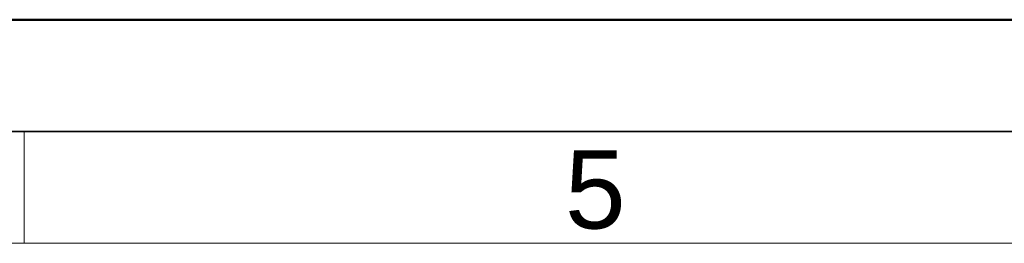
# Model space of a CAD drawing. Header units: millimetres. Extents: x 0 to 420, y 0 to 297.
# Tile 18 of 33: x 211 to 255, y 287 to 297. Entities that reach past the tile are written whole.
import ezdxf

# ---------------------------------------------------------------- set-up
doc = ezdxf.new("R2010")
doc.units = ezdxf.units.MM
doc.layers.get('0').update_dxf_attribs({"lineweight": 25})
doc.layers.add('001', color=7, linetype='Continuous', lineweight=50)
doc.layers.add('Symbole(DIN)', color=3, linetype='Continuous', lineweight=25, true_color=0x00ff00)
doc.styles.add('Aktuell-DIN', font='arial.ttf')

# ---------------------------------------------------------------- blocks, each defined once
blk = doc.blocks.new('Ränder Basler-A3')
at = {"layer": '001'}
blk.add_line((0, 297), (420, 297), dxfattribs=at)
at = {"layer": '001', "color": 7, "linetype": 'Continuous', "lineweight": 35}
blk.add_line((5, 292), (415, 292), dxfattribs=at)
at = {"layer": '001', "color": 7, "linetype": 'Continuous', "lineweight": 18}
for p, q in [((211, 292), (211, 287)), ((10, 287), (410, 287))]:
    blk.add_line(p, q, dxfattribs=at)
at = {"layer": 'Symbole(DIN)', "color": 250, "true_color": 0x3f3f3f, "insert": (235.194, 289.386), "char_height": 3.5, "attachment_point": 4, "style": 'Aktuell-DIN'}
blk.add_mtext('\\fArial|b0|i0;5', dxfattribs=at)

msp = doc.modelspace()

# ---------------------------------------------------------------- block references
msp.add_blockref('Ränder Basler-A3', (0, 0))

doc.saveas('drawing.dxf')
